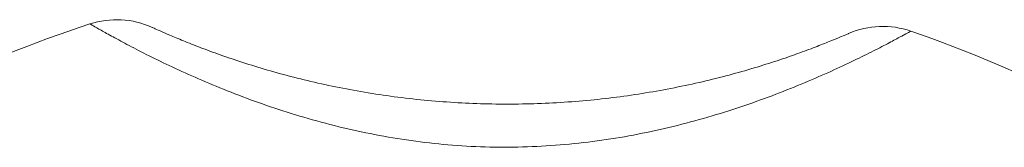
# Model space of a CAD drawing. Header units: millimetres. Extents: x 96 to 854, y -4 to 851.
# Tile 22 of 24: x 759.19 to 793.5, y 717.64 to 722.09. Entities that reach past the tile are written whole.
import ezdxf

# ---------------------------------------------------------------- set-up
doc = ezdxf.new("R2010")
doc.units = ezdxf.units.MM

msp = doc.modelspace()

# ---------------------------------------------------------------- linework, layer by layer
at = {"color": 7, "linetype": 'Continuous', "lineweight": 15}
for centre, radius, start, end in [((775.568, 679.15), 45, 108.0351, 115.9649), ((762.565, 719.086), 3, 65.6351, 108.0351), ((789.266, 718.853), 3, 70.9649, 113.3649), ((775.568, 679.15), 45, 63.0351, 70.9649)]:
    msp.add_arc(centre, radius, start, end, dxfattribs=at)
for points, knots in [([(790.244, 721.689), (790.244, 721.689), (790.14, 721.631), (789.829, 721.463), (789.698, 721.393), (789.392, 721.231), (789.216, 721.14), (788.817, 720.937), (788.593, 720.825), (788.105, 720.589), (787.841, 720.465), (786.997, 720.081), (786.353, 719.805), (784.979, 719.275), (784.243, 719.017), (783.072, 718.663), (782.671, 718.55), (781.862, 718.343), (781.453, 718.248), (780.214, 717.992), (779.371, 717.859), (778.082, 717.727), (777.648, 717.694), (776.771, 717.653), (776.332, 717.644), (775.025, 717.656), (774.162, 717.713), (772.456, 717.917), (771.611, 718.064), (770.359, 718.346), (769.946, 718.45), (769.141, 718.672), (768.747, 718.79), (767.977, 719.038), (767.601, 719.168), (766.867, 719.436), (766.508, 719.575), (765.479, 719.994), (764.855, 720.274), (764.016, 720.674), (763.752, 720.804), (763.27, 721.047), (763.051, 721.161), (762.656, 721.371), (762.48, 721.466), (762.175, 721.634), (762.048, 721.705), (761.844, 721.82), (761.767, 721.864), (761.662, 721.923), (761.636, 721.939), (761.636, 721.939)], [0, 0, 0, 0, 0.0625, 0.0625, 0.09375, 0.09375, 0.125, 0.125, 0.15625, 0.15625, 0.1875, 0.1875, 0.25, 0.25, 0.3125, 0.3125, 0.34375, 0.34375, 0.375, 0.375, 0.4375, 0.4375, 0.46875, 0.46875, 0.5, 0.5, 0.5625, 0.5625, 0.625, 0.625, 0.65625, 0.65625, 0.6875, 0.6875, 0.71875, 0.71875, 0.75, 0.75, 0.8125, 0.8125, 0.84375, 0.84375, 0.875, 0.875, 0.90625, 0.90625, 0.9375, 0.9375, 0.96875, 0.96875, 1, 1, 1, 1]), ([(763.802, 721.819), (763.802, 721.819), (763.826, 721.808), (763.919, 721.766), (763.989, 721.735), (764.172, 721.654), (764.286, 721.605), (764.56, 721.488), (764.718, 721.422), (765.071, 721.279), (765.267, 721.201), (765.698, 721.036), (765.933, 720.95), (766.675, 720.687), (767.224, 720.508), (768.421, 720.161), (769.052, 719.998), (770.03, 719.782), (770.362, 719.714), (771.037, 719.589), (771.381, 719.531), (772.413, 719.376), (773.107, 719.297), (774.502, 719.186), (775.204, 719.155), (776.617, 719.142), (777.33, 719.161), (778.733, 719.248), (779.426, 719.315), (780.794, 719.496), (781.469, 719.61), (782.794, 719.878), (783.425, 720.029), (784.317, 720.27), (784.605, 720.353), (785.162, 720.522), (785.429, 720.608), (785.928, 720.774), (786.162, 720.856), (786.596, 721.013), (786.797, 721.089), (787.155, 721.227), (787.313, 721.289), (787.587, 721.401), (787.704, 721.449), (787.983, 721.566), (788.076, 721.607), (788.076, 721.607)], [0, 0, 0, 0, 0.03125, 0.03125, 0.0625, 0.0625, 0.09375, 0.09375, 0.125, 0.125, 0.15625, 0.15625, 0.1875, 0.1875, 0.25, 0.25, 0.3125, 0.3125, 0.34375, 0.34375, 0.375, 0.375, 0.4375, 0.4375, 0.5, 0.5, 0.5625, 0.5625, 0.625, 0.625, 0.6875, 0.6875, 0.75, 0.75, 0.78125, 0.78125, 0.8125, 0.8125, 0.84375, 0.84375, 0.875, 0.875, 0.90625, 0.90625, 0.9375, 0.9375, 1, 1, 1, 1])]:
    msp.add_open_spline(points, degree=3, knots=knots, dxfattribs=at)

doc.saveas('drawing.dxf')
